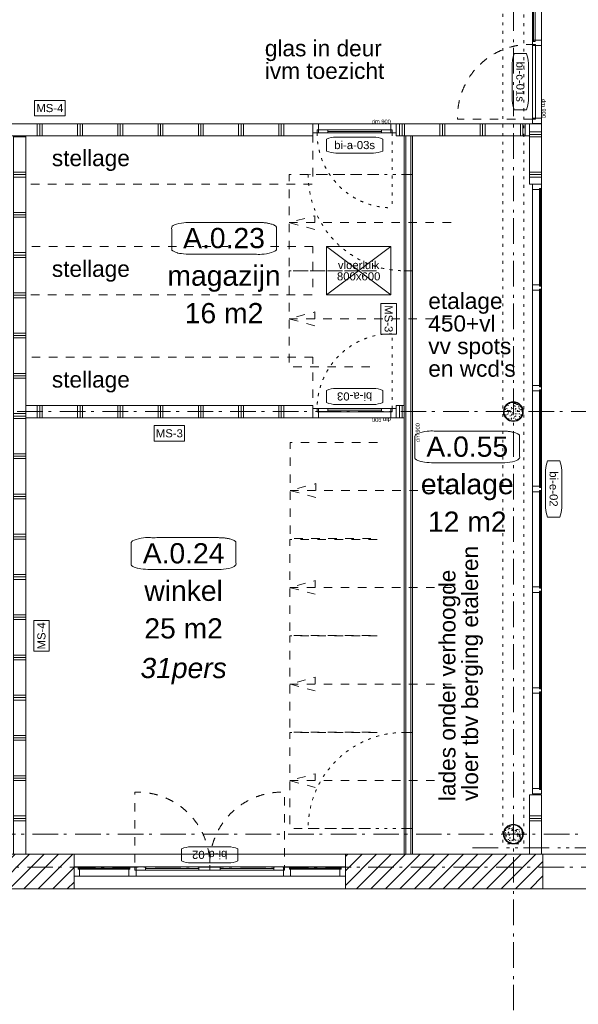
# Model space of a CAD drawing. Header units: millimetres. Extents: x -62314 to 79800, y -34032 to 28340.
# Tile 17 of 85: x -4219 to 2719, y 2659 to 14896. Entities that reach past the tile are written whole.
import ezdxf
from ezdxf.enums import TextEntityAlignment as Align

# ---------------------------------------------------------------- set-up
doc = ezdxf.new("R2010")
doc.units = ezdxf.units.MM
doc.header["$LTSCALE"] = 508
doc.header["$PDMODE"] = 1
doc.header["$PDSIZE"] = -2
for name, pattern in [('Dash Style-1', [0.41664, 0.20828, -0.20836]), ('Dash Style-5', [0.20828, 0.069425, -0.138855]), ('Dash Style-6', [1.04164, 0.625, -0.20828, 0.06943, -0.13893]), ('Dash Style-8', [1.25, 0.625, -0.20828, 0.06943, -0.13893, 0.06943, -0.13893])]:
    doc.linetypes.add(name, pattern=pattern)
for name, color, linetype, lineweight in [('(00) tekening-aanzicht dorpel', 7, 'Continuous', 0), ('(00) tekening-bovenliggend', 8, 'Dash Style-1', 0), ('(00) tekening-lijn draairichting', 7, 'Dash Style-1', 0), ('(00) tekening-merk kozijn', 40, 'Continuous', 0), ('(00) tekening-stippel dun', 8, 'Dash Style-1', 0), ('(00) tekening-stramien-algemeen', 7, 'Dash Style-6', 0), ('(00) tekst-algemeen', 8, 'Continuous', 0), ('(00) tekst-klein', 8, 'Continuous', 0), ('(00) tekst-ruimtenummer-algemeen', 8, 'Continuous', 0), ('(00) tekst-ruimtenummer-gradering', 8, 'Continuous', 0), ('(00) tekst-symbool', 8, 'Continuous', 0), ('(02) sloop-demarcatielijn', 5, 'Dash Style-1', 0), ('(21) buitenwanden-bestaand', 7, 'Continuous', 0), ('(22) binnenwanden-algemeen', 4, 'Continuous', 0), ('(22) binnenwanden-X metal stud _', 92, 'Continuous', 0), ('(22) binnenwanden-X metal stud l', 92, 'Continuous', 0), ('(28) hoofddraagconstructie-bovenliggend', 1, 'Dash Style-5', 0), ('(8_) losse inventaris-(82) interieur', 1, 'Dash Style-1', 0), ('(__) constructies_materialen-q beton', 6, 'Continuous', 0), ('(__) constructies_materialen-Xh2 staalproducten', 1, 'Continuous', 0), ('None', 7, 'Continuous', 0)]:
    doc.layers.add(name, color=color, linetype=linetype, lineweight=lineweight)
doc.styles.add('Arial', font='Arial')
doc.styles.add('Arial Italic (italic)', font='Arial Italic')
doc.styles.add('Helvetica', font='Helvetica')
pattern_1 = [(0, (0, 0), (3e-14, -500), []), (0, (2e-15, -30), (3e-14, -500), []), (0, (4e-15, -60), (3e-14, -500), [])]
pattern_2 = [(90, (0, 0), (500, 0), []), (90, (30, 0), (500, 0), []), (90, (60, 0), (500, 0), [])]
pattern_3 = [(45, (0, 0), (-89.80256, 89.80256), [])]

# ---------------------------------------------------------------- blocks, each defined once
blk = doc.blocks.new('00-merk kozijn')
at = {"layer": '(00) tekening-merk kozijn', "color": 2, "lineweight": 0, "transparency": 33554687, "flags": 128}
blk.add_lwpolyline([(233, 50, 0.105357), (349, 75), (350, 75), (350, 225), (349, 225, 0.105357), (233, 250), (-233, 250, 0.105357), (-349, 225), (-350, 225), (-350, 75), (-349, 75, 0.105357), (-233, 50)], format="xyb", close=True, dxfattribs=at)
at = {"layer": 'None', "color": 2, "linetype": 'Continuous', "lineweight": 0, "transparency": 33554687}
blk.add_point((0, 0), dxfattribs=at)
at = {"layer": '(00) tekening-merk kozijn', "color": 2, "transparency": 33554687, "style": 'Arial'}
blk.add_attdef('MERK', text='', height=101, dxfattribs=at).set_placement((0, 150), align=Align.MIDDLE_CENTER)
blk = doc.blocks.new('Group-123-1')
at = {"layer": 'None', "color": 17, "lineweight": 0, "transparency": 33554687}
for p, q in [((6310, -15), (6310, 0)), ((7524, -15), (7524, 0))]:
    blk.add_line(p, q, dxfattribs=at)
at = {"layer": 'None', "color": 17, "lineweight": 0, "transparency": 33554687, "flags": 128}
blk.add_lwpolyline([(6310, -15), (7524, -15), (7524, -27), (6310, -27)], close=True, dxfattribs=at)
blk = doc.blocks.new('Group-124-1')
at = {"layer": 'None', "color": 17, "lineweight": 0, "transparency": 33554687}
for p, q in [((5058, -15), (5058, 0)), ((6273, -15), (6273, 0))]:
    blk.add_line(p, q, dxfattribs=at)
at = {"layer": 'None', "color": 17, "lineweight": 0, "transparency": 33554687, "flags": 128}
blk.add_lwpolyline([(5058, -15), (6273, -15), (6273, -27), (5058, -27)], close=True, dxfattribs=at)
blk = doc.blocks.new('Group-125-1')
at = {"layer": 'None', "color": 17, "lineweight": 0, "transparency": 33554687}
for p, q in [((2555, -15), (2555, 0)), ((3770, -15), (3770, 0))]:
    blk.add_line(p, q, dxfattribs=at)
at = {"layer": 'None', "color": 17, "lineweight": 0, "transparency": 33554687, "flags": 128}
blk.add_lwpolyline([(2555, -15), (3770, -15), (3770, -27), (2555, -27)], close=True, dxfattribs=at)
blk = doc.blocks.new('Group-126-1')
at = {"layer": 'None', "color": 17, "lineweight": 0, "transparency": 33554687}
for p, q in [((3807, -15), (3807, 0)), ((5021, -15), (5021, 0))]:
    blk.add_line(p, q, dxfattribs=at)
at = {"layer": 'None', "color": 17, "lineweight": 0, "transparency": 33554687, "flags": 128}
blk.add_lwpolyline([(3807, -15), (5021, -15), (5021, -27), (3807, -27)], close=True, dxfattribs=at)
blk = doc.blocks.new('Group-127-1')
at = {"layer": 'None', "color": 17, "lineweight": 0, "transparency": 33554687}
for p, q in [((1304, -15), (1304, 0)), ((2518, -15), (2518, 0))]:
    blk.add_line(p, q, dxfattribs=at)
at = {"layer": 'None', "color": 17, "lineweight": 0, "transparency": 33554687, "flags": 128}
blk.add_lwpolyline([(1304, -15), (2518, -15), (2518, -27), (1304, -27)], close=True, dxfattribs=at)
blk = doc.blocks.new('Group-128-1')
at = {"layer": 'None', "color": 17, "lineweight": 0, "transparency": 33554687}
for p, q in [((52, -15), (52, 0)), ((1267, -15), (1267, 0))]:
    blk.add_line(p, q, dxfattribs=at)
at = {"layer": 'None', "color": 17, "lineweight": 0, "transparency": 33554687, "flags": 128}
blk.add_lwpolyline([(52, -15), (1267, -15), (1267, -27), (52, -27)], close=True, dxfattribs=at)
blk = doc.blocks.new('bi-e-02 plt')
at = {"layer": 'None', "color": 17, "lineweight": 0, "transparency": 33554687, "flags": 128}
for points in [[(0, 0), (7576, 0), (7576, -114), (0, -114)], [(0, 0), (67, 0), (67, -114), (0, -114)], [(1252, 0), (1319, 0), (1319, -114), (1252, -114)], [(2503, 0), (2570, 0), (2570, -114), (2503, -114)], [(3755, 0), (3822, 0), (3822, -114), (3755, -114)], [(5006, 0), (5073, 0), (5073, -114), (5006, -114)], [(6258, 0), (6325, 0), (6325, -114), (6258, -114)], [(7509, 0), (7576, 0), (7576, -114), (7509, -114)]]:
    blk.add_lwpolyline(points, close=True, dxfattribs=at)
at = {"layer": '(00) tekening-merk kozijn', "color": 1, "transparency": 33554687}
blk.add_blockref('00-merk kozijn', (3788, 0), dxfattribs=at).add_auto_attribs({'MERK': 'bi-e-02'})
at = {"layer": 'None', "color": 17, "transparency": 33554687}
for name in ['Group-128-1', 'Group-127-1', 'Group-125-1', 'Group-126-1', 'Group-124-1', 'Group-123-1']:
    blk.add_blockref(name, (0, 0), dxfattribs=at)
blk = doc.blocks.new('(00)-1-ruimtenummer-200')
at = {"layer": '(00) tekst-ruimtenummer-algemeen', "color": 17, "lineweight": 0, "transparency": 33554687}
blk.add_open_spline([(433, 618), (491, 618), (592, 600), (650, 570), (650, 420), (650, 271), (592, 241), (491, 223), (0, 223), (-491, 223), (-592, 241), (-650, 271), (-650, 420), (-650, 570), (-592, 600), (-491, 618), (-15, 618), (433, 618)], degree=2, knots=[0, 0, 0, 0.013296, 0.026591, 0.039887, 0.251662, 0.264958, 0.278253, 0.291549, 0.503324, 0.51662, 0.529915, 0.543211, 0.754986, 0.768281, 0.781577, 0.794873, 1, 1, 1], dxfattribs=at)
at = {"layer": 'None', "color": 2, "linetype": 'Continuous', "lineweight": 0}
blk.add_point((0, 0), dxfattribs=at)
at = {"layer": '(00) tekst-ruimtenummer-algemeen', "color": 17, "transparency": 33554687, "style": 'Arial'}
for tag, p in [('nummer', (0, 223)), ('naam', (0, -243)), ('oppervlak', (0, -710))]:
    blk.add_attdef(tag, text='', height=251, dxfattribs=at).set_placement(p, align=Align.BOTTOM_CENTER)
at = {"layer": '(00) tekst-ruimtenummer-gradering', "color": 17, "transparency": 33554687, "style": 'Arial Italic (italic)'}
blk.add_attdef('personen', text='', height=251, dxfattribs=at).set_placement((0, -876), align=Align.TOP_CENTER)
at = {"layer": 'None', "color": 0, "flags": 1}
blk.add_attdef('klasse', (-1353, -1667), '', height=251, dxfattribs=at)
blk = doc.blocks.new('bi-d-02 plt')
at = {"layer": '(00) tekening-aanzicht dorpel', "color": 2, "lineweight": 0, "transparency": 33554687, "flags": 128}
blk.add_lwpolyline([(0, 158), (3370, 158), (3370, -272), (0, -272)], close=True, dxfattribs=at)
at = {"layer": '(00) tekening-lijn draairichting', "color": 17, "lineweight": 0, "transparency": 33554687, "flags": 128}
for points in [[(1685, -114), (755, -114), (755, -1044), (785, -1044, 0.414214), (1685, -144), (1685, -114)], [(2615, -114), (1685, -114), (1685, -144, 0.414214), (2585, -1044), (2615, -1044)]]:
    blk.add_lwpolyline(points, format="xyb", close=True, dxfattribs=at)
at = {"layer": 'None', "color": 17, "lineweight": 0, "transparency": 33554687}
for p, q in [((52, -99), (52, -114)), ((695, -99), (695, -114)), ((1553, -94), (888, -94)), ((1818, -94), (2483, -94)), ((2675, -99), (2675, -114)), ((3318, -99), (3318, -114))]:
    blk.add_line(p, q, dxfattribs=at)
at = {"layer": 'None', "color": 17, "lineweight": 0, "transparency": 33554687, "flags": 128}
for points in [[(0, 0), (3370, 0), (3370, -114), (0, -114)], [(0, 0), (67, 0), (67, -114), (0, -114)], [(680, 0), (770, 0), (770, -114), (680, -114)], [(2600, 0), (2690, 0), (2690, -114), (2600, -114)], [(3303, 0), (3370, 0), (3370, -114), (3303, -114)], [(52, -87), (695, -87), (695, -99), (52, -99)], [(755, -74), (1685, -74), (1685, -114), (755, -114)], [(888, -74), (1553, -74), (1553, -114), (888, -114)], [(1685, -74), (2615, -74), (2615, -114), (1685, -114)], [(1818, -74), (2483, -74), (2483, -114), (1818, -114)], [(2675, -87), (3318, -87), (3318, -99), (2675, -99)]]:
    blk.add_lwpolyline(points, close=True, dxfattribs=at)
at = {"layer": '(00) tekening-merk kozijn', "color": 1, "transparency": 33554687}
ref = blk.add_blockref('00-merk kozijn', (1685, -114), dxfattribs=dict(at, rotation=180))
ref.add_attrib('MERK', 'bi-d-02', dxfattribs={"color": 2, "transparency": 33554687, "height": 100.6, "style": 'Arial'}).set_placement((1685, -264), align=Align.MIDDLE_CENTER)
blk = doc.blocks.new('Group-9-1')
at = {"layer": 'None', "color": 17, "lineweight": 0, "transparency": 33554687}
for p, q in [((0, 600), (800, 0)), ((800, 600), (0, 0))]:
    blk.add_line(p, q, dxfattribs=at)
blk = doc.blocks.new('Group-10-1')
at = {"layer": 'None', "color": 17, "lineweight": 0, "transparency": 33554687, "flags": 128}
blk.add_lwpolyline([(0, 600), (800, 600), (800, 0), (0, 0)], close=True, dxfattribs=at)
at = {"layer": 'None', "color": 17, "transparency": 33554687}
blk.add_blockref('Group-9-1', (0, 0), dxfattribs=at)
at = {"layer": '(00) tekst-algemeen', "color": 17, "transparency": 33554687, "insert": (400, 300), "char_height": 100.6, "attachment_point": 5, "line_spacing_factor": 0.836574, "style": 'Helvetica'}
blk.add_mtext('vloerluik\\P800x600', dxfattribs=at)
blk = doc.blocks.new('VLOERLUIK')
at = {"layer": 'None', "color": 17, "transparency": 33554687}
blk.add_blockref('Group-10-1', (0, 0), dxfattribs=at)
blk = doc.blocks.new('bi-a-03s plt')
at = {"layer": '(00) tekening-bovenliggend', "color": 17, "linetype": 'Dash Style-5', "lineweight": 0}
blk.add_line((-52, -114), (-52, -994), dxfattribs=at)
at = {"layer": '(00) tekening-bovenliggend', "color": 17, "linetype": 'Dash Style-5', "lineweight": 0, "transparency": 33554687}
blk.add_arc((-53, -114), 930, 180, 270, dxfattribs=at)
at = {"layer": 'None', "color": 17, "lineweight": 0, "transparency": 33554687}
blk.add_line((-850, -94), (-184, -94), dxfattribs=at)
at = {"layer": 'None', "color": 17, "lineweight": 0, "transparency": 33554687, "flags": 128}
for points in [[(-1034, 0), (0, 0), (0, -114), (-1034, -114)], [(-1034, 0), (-967, 0), (-967, -114), (-1034, -114)], [(-982, -74), (-52, -74), (-52, -114), (-982, -114)], [(-850, -74), (-184, -74), (-184, -114), (-850, -114)], [(-67, 0), (0, 0), (0, -114), (-67, -114)]]:
    blk.add_lwpolyline(points, close=True, dxfattribs=at)
at = {"layer": '(00) tekening-merk kozijn', "color": 1, "transparency": 33554687}
ref = blk.add_blockref('00-merk kozijn', (-517, -114), dxfattribs=dict(at, xscale=-1, rotation=180))
ref.add_attrib('MERK', 'bi-a-03s', dxfattribs={"color": 2, "transparency": 33554687, "height": 100.6, "style": 'Arial'}).set_placement((-517, -264), align=Align.MIDDLE_CENTER)
at = {"layer": '(00) tekst-klein', "color": 17, "insert": (-302, 2), "char_height": 50.3, "attachment_point": 7, "line_spacing_factor": 0.963327, "style": 'Arial'}
blk.add_mtext('dm 900', dxfattribs=at)
blk = doc.blocks.new('bi-a-03 plt')
at = {"layer": '(00) tekening-bovenliggend', "color": 17, "linetype": 'Dash Style-5', "lineweight": 0}
blk.add_line((52, -114), (52, -994), dxfattribs=at)
at = {"layer": '(00) tekening-bovenliggend', "color": 17, "linetype": 'Dash Style-5', "lineweight": 0, "transparency": 33554687}
blk.add_arc((53, -114), 930, 270, 0, dxfattribs=at)
at = {"layer": 'None', "color": 17, "lineweight": 0, "transparency": 33554687}
blk.add_line((184, -94), (850, -94), dxfattribs=at)
at = {"layer": 'None', "color": 17, "lineweight": 0, "transparency": 33554687, "flags": 128}
for points in [[(0, 0), (1034, 0), (1034, -114), (0, -114)], [(0, 0), (67, 0), (67, -114), (0, -114)], [(52, -74), (982, -74), (982, -114), (52, -114)], [(184, -74), (850, -74), (850, -114), (184, -114)], [(967, 0), (1034, 0), (1034, -114), (967, -114)]]:
    blk.add_lwpolyline(points, close=True, dxfattribs=at)
at = {"layer": '(00) tekening-merk kozijn', "color": 1, "transparency": 33554687}
ref = blk.add_blockref('00-merk kozijn', (517, -114), dxfattribs=dict(at, rotation=180))
ref.add_attrib('MERK', 'bi-a-03', dxfattribs={"color": 2, "transparency": 33554687, "height": 100.6, "style": 'Arial'}).set_placement((517, -264), align=Align.MIDDLE_CENTER)
at = {"layer": '(00) tekst-klein', "color": 17, "insert": (67, 2), "char_height": 50.3, "attachment_point": 7, "line_spacing_factor": 0.963327, "style": 'Arial'}
blk.add_mtext('dm 900', dxfattribs=at)
blk = doc.blocks.new('bi-c-01s plt')
at = {"layer": '(00) tekening-lijn draairichting', "color": 17, "lineweight": 0, "transparency": 33554687, "flags": 128}
blk.add_lwpolyline([(-57, -114), (-57, -1044), (-87, -1044, -0.414214), (-987, -144), (-987, -114)], format="xyb", close=True, dxfattribs=at)
at = {"layer": 'None', "color": 17, "lineweight": 0, "transparency": 33554687}
for p, q in [((-1484, -99), (-1484, -114)), ((-1022, -99), (-1022, -114))]:
    blk.add_line(p, q, dxfattribs=at)
at = {"layer": 'None', "color": 17, "lineweight": 0, "transparency": 33554687, "flags": 128}
for points in [[(-1526, 0), (-5, 0), (-5, -114), (-1526, -114)], [(-1526, 0), (-1459, 0), (-1459, -114), (-1526, -114)], [(-1484, -79), (-1022, -79), (-1022, -99), (-1484, -99)], [(-1039, 0), (-972, 0), (-972, -114), (-1039, -114)], [(-987, -74), (-57, -74), (-57, -114), (-987, -114)], [(-72, 0), (-5, 0), (-5, -114), (-72, -114)]]:
    blk.add_lwpolyline(points, close=True, dxfattribs=at)
at = {"layer": 'None', "color": 2, "linetype": 'Continuous', "lineweight": 0, "transparency": 33554687}
for p in [(0, 0), (-1531, 0)]:
    blk.add_point(p, dxfattribs=at)
at = {"layer": '(00) tekening-merk kozijn', "color": 1, "transparency": 33554687}
ref = blk.add_blockref('00-merk kozijn', (-522, -114), dxfattribs=dict(at, xscale=-1, rotation=180))
ref.add_attrib('MERK', 'bi-c-01s', dxfattribs={"color": 2, "transparency": 33554687, "height": 100.6, "style": 'Arial'}).set_placement((-522, -264), align=Align.MIDDLE_CENTER)
at = {"layer": '(00) tekst-klein', "color": 17, "insert": (-307, 2), "char_height": 50.3, "attachment_point": 7, "line_spacing_factor": 0.963327, "style": 'Arial'}
blk.add_mtext('dm 900', dxfattribs=at)
blk = doc.blocks.new('Group-143-1')
at = {"layer": '(00) tekening-bovenliggend', "color": 17, "linetype": 'Dash Style-5', "lineweight": 0}
blk.add_line((-162838, -37472), (-164032, -37471), dxfattribs=at)
at = {"layer": '(00) tekening-bovenliggend', "color": 17, "linetype": 'Dash Style-5', "lineweight": 0, "transparency": 33554687}
blk.add_arc((-162838, -37471), 1194, 90, 180, dxfattribs=at)
blk = doc.blocks.new('Group-144-1')
at = {"layer": '(22) binnenwanden-algemeen', "color": 17, "lineweight": 0, "transparency": 33554687, "flags": 128}
for points in [[(-162738, -37790), (-162738, -28863), (-162838, -28863), (-162838, -37790)], [(-162820, -37790), (-162820, -28863), (-162838, -28863), (-162838, -37790)], [(-162738, -37790), (-162738, -28863), (-162756, -28863), (-162756, -37790)]]:
    blk.add_lwpolyline(points, close=True, dxfattribs=at)
blk = doc.blocks.new('Group-145-1')
at = {"layer": '(00) tekening-bovenliggend', "color": 17, "linetype": 'Dash Style-5', "lineweight": 0}
blk.add_line((-162838, -29344), (-164032, -29345), dxfattribs=at)
at = {"layer": '(00) tekening-bovenliggend', "color": 17, "linetype": 'Dash Style-5', "lineweight": 0, "transparency": 33554687}
blk.add_arc((-162838, -29345), 1194, 180, 270, dxfattribs=at)
blk = doc.blocks.new('Group-148-1')
at = {"layer": '(22) binnenwanden-X metal stud _', "linetype": 'Continuous', "lineweight": 0, "transparency": 33554687}
h = blk.add_hatch(dxfattribs=at)
h.set_pattern_fill('(__) metal stud-_ 1_100-1', color=253, style=0, pattern_type=2)
h.set_pattern_definition(pattern_1)
h.paths.add_polyline_path([(-161133, -28713), (-161283, -28713), (-161283, -29463), (-161133, -29463)])
h = blk.add_hatch(dxfattribs=at)
h.set_pattern_fill('(__) metal stud-_ 1_100-1', color=253, style=0, pattern_type=2)
h.set_pattern_definition(pattern_1)
h.paths.add_polyline_path([(-167540, -28863), (-167690, -28863), (-167690, -37790), (-167540, -37790)])
h = blk.add_hatch(dxfattribs=at)
h.set_pattern_fill('(__) metal stud-_ 1_100-1', color=253, style=0, pattern_type=2)
h.set_pattern_definition(pattern_1)
h.paths.add_polyline_path([(-161133, -37050), (-161283, -37050), (-161283, -37790), (-161133, -37790)])
at = {"layer": '(22) binnenwanden-X metal stud l', "linetype": 'Continuous', "lineweight": 0, "transparency": 33554687}
h = blk.add_hatch(dxfattribs=at)
h.set_pattern_fill('(__) metal stud-_ 1_100', color=8, style=0, pattern_type=2)
h.set_pattern_definition(pattern_2)
h.paths.add_polyline_path([(-163972, -28863), (-163972, -28713), (-170508, -28713), (-170508, -28863)])
h = blk.add_hatch(dxfattribs=at)
h.set_pattern_fill('(__) metal stud-_ 1_100', color=8, style=0, pattern_type=2)
h.set_pattern_definition(pattern_2)
h.paths.add_polyline_path([(-162938, -28713), (-162938, -28863), (-161283, -28863), (-161283, -28713)])
h = blk.add_hatch(dxfattribs=at)
h.set_pattern_fill('(__) metal stud-_ 1_100', color=8, style=0, pattern_type=2)
h.set_pattern_definition(pattern_2)
h.paths.add_polyline_path([(-163972, -32365), (-163972, -32215), (-167540, -32215), (-167540, -32365)])
h = blk.add_hatch(dxfattribs=at)
h.set_pattern_fill('(__) metal stud-_ 1_100', color=8, style=0, pattern_type=2)
h.set_pattern_definition(pattern_2)
h.paths.add_polyline_path([(-162938, -32215), (-162938, -32365), (-162838, -32365), (-162838, -32215)])
at = {"layer": '(00) tekening-stippel dun', "color": 2, "lineweight": 0, "transparency": 33554687}
for p, q in [((-162258, -29941), (-164267, -29941)), ((-162258, -31136), (-164267, -31136)), ((-162246, -33270), (-164255, -33270)), ((-162251, -34475), (-164260, -34475)), ((-162251, -35675), (-164260, -35675)), ((-162251, -36875), (-164260, -36875))]:
    blk.add_line(p, q, dxfattribs=at)
at = {"layer": '(00) tekening-stippel dun', "color": 2, "lineweight": 0, "transparency": 33554687, "flags": 128}
for points in [[(-163184, -29344), (-164267, -29344), (-164267, -30539), (-163184, -30539)], [(-163184, -30539), (-164267, -30539), (-164267, -31734), (-163184, -31734)], [(-163171, -32672), (-164255, -32672), (-164255, -33867), (-163171, -33867)], [(-163176, -33877), (-164260, -33877), (-164260, -35072), (-163176, -35072)], [(-163176, -35077), (-164260, -35077), (-164260, -36272), (-163176, -36272)], [(-163176, -36277), (-164260, -36277), (-164260, -37472), (-163176, -37472)]]:
    blk.add_lwpolyline(points, dxfattribs=at)
at = {"layer": '(00) tekening-stippel dun', "color": 17, "lineweight": 0, "transparency": 33554687, "flags": 128}
for points in [[(-163950, -30027), (-164267, -29941), (-163950, -29856)], [(-163950, -31222), (-164267, -31136), (-163950, -31051)], [(-163938, -33355), (-164255, -33270), (-163938, -33185)], [(-163943, -34560), (-164260, -34475), (-163943, -34390)], [(-163943, -35760), (-164260, -35675), (-163943, -35590)], [(-163943, -36960), (-164260, -36875), (-163943, -36790)]]:
    blk.add_lwpolyline(points, close=True, dxfattribs=at)
at = {"layer": '(22) binnenwanden-algemeen', "color": 17, "lineweight": 0, "transparency": 33554687, "flags": 128}
for points in [[(-162838, -29344), (-162738, -29344), (-162738, -30539), (-162838, -30539)], [(-162738, -37472), (-162738, -36277), (-162838, -36277), (-162838, -37472)]]:
    blk.add_lwpolyline(points, close=True, dxfattribs=at)
at = {"layer": '(22) binnenwanden-X metal stud _', "color": 7, "lineweight": 0, "transparency": 33554687, "flags": 128}
for points in [[(-161133, -28713), (-161283, -28713), (-161283, -29463), (-161133, -29463)], [(-167540, -28863), (-167690, -28863), (-167690, -37790), (-167540, -37790)], [(-161133, -37050), (-161283, -37050), (-161283, -37790), (-161133, -37790)]]:
    blk.add_lwpolyline(points, close=True, dxfattribs=at)
at = {"layer": '(22) binnenwanden-X metal stud l', "color": 7, "lineweight": 0, "transparency": 33554687, "flags": 128}
for points in [[(-163972, -28863), (-163972, -28713), (-170508, -28713), (-170508, -28863)], [(-162938, -28713), (-162938, -28863), (-161283, -28863), (-161283, -28713)], [(-163972, -32365), (-163972, -32215), (-167540, -32215), (-167540, -32365)], [(-162938, -32215), (-162938, -32365), (-162838, -32365), (-162838, -32215)]]:
    blk.add_lwpolyline(points, close=True, dxfattribs=at)
at = {"layer": '(8_) losse inventaris-(82) interieur', "color": 17, "lineweight": 0, "transparency": 33554687, "flags": 128}
for points in [[(-163972, -28863), (-167540, -28863), (-167540, -29463), (-163972, -29463)], [(-163972, -30239), (-167540, -30239), (-167540, -30839), (-163972, -30839)], [(-163972, -31615), (-167540, -31615), (-167540, -32215), (-163972, -32215)]]:
    blk.add_lwpolyline(points, close=True, dxfattribs=at)
at = {"layer": 'None', "color": 17, "lineweight": 0, "transparency": 33554687, "flags": 128}
blk.add_lwpolyline([(-166940, -37790), (-163570, -37790), (-163570, -38220), (-166940, -38220)], close=True, dxfattribs=at)
at = {"layer": 'None', "color": 17, "transparency": 33554687}
for name, p, rotation in [('bi-c-01s plt', (-161133, -28713), 270), ('bi-e-02 plt', (-161133, -29463), 270), ('bi-a-03 plt', (-162938, -32365), 180), ('bi-d-02 plt', (-163570, -38062), 180)]:
    blk.add_blockref(name, p, dxfattribs=dict(at, rotation=rotation))
for name, p in [('bi-a-03s plt', (-162938, -28713)), ('Group-144-1', (0, 0)), ('Group-145-1', (0, 0)), ('VLOERLUIK', (-163805, -30839)), ('Group-143-1', (0, 0))]:
    blk.add_blockref(name, p, dxfattribs=at)
ref = blk.add_blockref('(00)-1-ruimtenummer-200', (-165077, -30557), dxfattribs=at)
ref.add_attrib('nummer', 'A.0.23', dxfattribs={"layer": '(00) tekst-ruimtenummer-algemeen', "color": 17, "transparency": 33554687, "height": 251.5, "style": 'Arial'}).set_placement((-165077, -30334), align=Align.BOTTOM_CENTER)
ref.add_attrib('naam', 'magazijn', dxfattribs={"layer": '(00) tekst-ruimtenummer-algemeen', "color": 17, "transparency": 33554687, "height": 251.5, "style": 'Arial'}).set_placement((-165077, -30801), align=Align.BOTTOM_CENTER)
ref.add_attrib('oppervlak', '16 m2', dxfattribs={"layer": '(00) tekst-ruimtenummer-algemeen', "color": 17, "transparency": 33554687, "height": 251.5, "style": 'Arial'}).set_placement((-165077, -31267), align=Align.BOTTOM_CENTER)
ref = blk.add_blockref('(00)-1-ruimtenummer-200', (-162056, -33149), dxfattribs=at)
ref.add_attrib('nummer', 'A.0.55', dxfattribs={"layer": '(00) tekst-ruimtenummer-algemeen', "color": 17, "transparency": 33554687, "height": 251.5, "style": 'Arial'}).set_placement((-162056, -32926), align=Align.BOTTOM_CENTER)
ref.add_attrib('naam', 'etalage', dxfattribs={"layer": '(00) tekst-ruimtenummer-algemeen', "color": 17, "transparency": 33554687, "height": 251.5, "style": 'Arial'}).set_placement((-162056, -33392), align=Align.BOTTOM_CENTER)
ref.add_attrib('oppervlak', '12 m2', dxfattribs={"layer": '(00) tekst-ruimtenummer-algemeen', "color": 17, "transparency": 33554687, "height": 251.5, "style": 'Arial'}).set_placement((-162056, -33859), align=Align.BOTTOM_CENTER)
blk.add_blockref('(00)-1-ruimtenummer-200', (-165579, -34474), dxfattribs=at).add_auto_attribs({'nummer': 'A.0.24', 'naam': 'winkel', 'oppervlak': '25 m2', 'personen': '31pers'})
at = {"layer": '(00) tekst-algemeen', "color": 17, "transparency": 33554687, "insert": (-162540, -30813), "char_height": 201.2, "attachment_point": 1, "line_spacing_factor": 0.836574, "style": 'Helvetica'}
blk.add_mtext("etalage\\P450+vl\\Pvv spots\\Pen wcd's", dxfattribs=at)
at = {"layer": '(00) tekst-algemeen', "color": 17, "transparency": 33554687, "insert": (-162404, -37129), "char_height": 201.19, "attachment_point": 1, "rotation": 90, "line_spacing_factor": 0.836574, "style": 'Helvetica'}
blk.add_mtext('lades onder verhoogde\\Pvloer tbv berging etaleren ', dxfattribs=at)
at = {"layer": '(00) tekst-klein', "color": 17, "transparency": 33554687, "insert": (-164570, -27673), "char_height": 201.19, "attachment_point": 1, "line_spacing_factor": 0.836574, "style": 'Helvetica'}
blk.add_mtext('glas in deur\\Pivm toezicht', dxfattribs=at)
at = {"layer": '(00) tekst-klein', "color": 17, "insert": (-162645, -32667), "char_height": 50.3, "attachment_point": 7, "rotation": 90, "line_spacing_factor": 0.963327, "style": 'Arial'}
blk.add_mtext('dm 900', dxfattribs=at)
at = {"layer": '(8_) losse inventaris-(82) interieur', "color": 17, "transparency": 33554687, "char_height": 201.2, "attachment_point": 1, "line_spacing_factor": 0.836574, "style": 'Helvetica'}
for insert in [(-167215, -29038), (-167215, -30414), (-167215, -31790)]:
    blk.add_mtext('stellage', dxfattribs=dict(at, insert=insert))
blk = doc.blocks.new('stadsmuur bestaand 00')
at = {"layer": '(21) buitenwanden-bestaand', "linetype": 'Continuous', "lineweight": 0, "transparency": 33554687}
h = blk.add_hatch(dxfattribs=at)
h.set_pattern_fill('Brick', style=0, pattern_type=2)
h.set_pattern_definition(pattern_3)
h.paths.add_polyline_path([(15473, -270), (15473, 160), (7106, 160), (7106, -270)])
h = blk.add_hatch(dxfattribs=at)
h.set_pattern_fill('Brick', style=0, pattern_type=2)
h.set_pattern_definition(pattern_3)
h.paths.add_polyline_path([(21297, -270), (21297, 160), (18843, 160), (18843, -270)])
at = {"layer": '(00) tekening-bovenliggend', "color": 17, "lineweight": 0, "transparency": 33554687, "flags": 128}
for points in [[(18843, -270), (18843, 160), (15473, 160), (15473, -270), (18843, -270)], [(24555, -270), (24555, 160), (21297, 160), (21297, -270), (24555, -270)]]:
    blk.add_lwpolyline(points, close=True, dxfattribs=at)
at = {"layer": '(21) buitenwanden-bestaand', "color": 1, "lineweight": 0, "transparency": 33554687, "flags": 128}
for points in [[(15473, -270), (15473, 160), (7106, 160), (7106, -270)], [(21297, -270), (21297, 160), (18843, 160), (18843, -270)]]:
    blk.add_lwpolyline(points, close=True, dxfattribs=at)
blk = doc.blocks.new('kolom 244.5x6.3-staal-beton')
at = {"layer": '(__) constructies_materialen-q beton', "linetype": 'Continuous', "lineweight": 0, "transparency": 33554687}
h = blk.add_hatch(dxfattribs=at)
h.set_pattern_fill('(__)q beton gewapend fijn 1_5', color=253, style=0, pattern_type=2)
h.set_pattern_definition([(95, (0, 0), (77.05, 64.654), [10.477, -115.252])])
h.paths.add_polyline_path([(115, 0), (115, -11), (113, -23), (111, -34), (107, -44), (102, -54), (96, -64), (89, -73), (82, -82), (73, -89), (64, -96), (54, -102), (44, -107), (34, -111), (23, -113), (11, -115), (0, -116), (-11, -115), (-23, -113), (-34, -111), (-44, -107), (-54, -102), (-64, -96), (-73, -89), (-82, -82), (-89, -73), (-96, -64), (-102, -54), (-107, -44), (-111, -34), (-113, -23), (-115, -11), (-116, 0), (-115, 11), (-113, 23), (-111, 34), (-107, 44), (-102, 54), (-96, 64), (-89, 73), (-82, 82), (-73, 89), (-64, 96), (-54, 102), (-44, 107), (-34, 111), (-23, 113), (-11, 115), (0, 115), (11, 115), (23, 113), (34, 111), (44, 107), (54, 102), (64, 96), (73, 89), (82, 82), (89, 73), (96, 64), (102, 54), (107, 44), (111, 34), (113, 23), (115, 11)])
h = blk.add_hatch(dxfattribs=at)
h.set_pattern_fill('(__)q beton gewapend fijn 1_5-1', color=8, style=0, pattern_type=2)
h.set_pattern_definition([(40, (0, 0), (-88.01, 60.6), [8.382, -92.202]), (145.45, (6.42, 5.39), (-10.957, 125.25), [8.905, -97.95]), (91.184, (-19.76, 19.76), (121.776, 89.074), [15.716, -172.88]), (141.636, (-9.61, 27.18), (-3.9, 188.55), [13.36, -146.924]), (36.18, (-19.76, 19.76), (-3.9, 188.55), [12.57, -138.3]), (66, (-4.94, 24.696), (98.736, 19.192), [10.477, -115.252]), (11, (-4.94, 24.7), (-47.597, 95.67), [8.382, -92.202]), (116.45, (3.29, 26.295), (51.14, 114.86), [8.905, -97.95]), (82.5, (0, 0), (-31.683, 34.085), [0.01, -277.224]), (82.5, (302.015, 2294.028), (-31.683, 34.0854), [0.011, -277.2237]), (82.5, (302.05, 2294.305), (-31.683, 34.0854), [0.011, -277.2237]), (82.5, (612.402, 4651.658), (-31.683, 34.08538), [0.011, -277.2237]), (82.5, (612.44, 4651.935), (-31.683, 34.08538), [0.011, -277.2237]), (52.5, (0, 0), (-12.974, 64.948), [0.01, -177.618]), (52.5, (825.335, 1075.597), (-12.9744, 64.9479), [0.011, -177.6175]), (52.5, (825.505, 1075.82), (-12.9744, 64.9479), [0.011, -177.6175]), (52.5, (2201.67, 2869.27), (-12.97435, 64.94785), [0.011, -177.6175]), (52.5, (2201.84, 2869.493), (-12.97435, 64.94785), [0.011, -177.6175]), (12.5, (-22.03, -22.03), (54.96, 50.5044), [0.01, -288.47]), (12.5, (844.31, 170.034), (54.9603, 50.5044), [0.011, -288.4695]), (12.5, (844.584, 170.095), (54.9603, 50.5044), [0.011, -288.4695]), (12.5, (3546.987, 769.203), (54.96032, 50.5044), [0.011, -288.4695]), (12.5, (3547.26, 769.264), (54.96032, 50.5044), [0.011, -288.4695]), (2.5, (-31.91, -31.91), (47.72, 67.497), [0.01, -220.436]), (2.5, (1120.5, 18.41), (47.72, 67.4973), [0.011, -220.436]), (2.5, (1120.78, 18.42), (47.72, 67.4973), [0.011, -220.436]), (2.5, (2957.37, 98.61), (47.7201, 67.4973), [0.011, -220.4356]), (2.5, (2957.65, 98.62), (47.7201, 67.4973), [0.011, -220.4356])])
h.paths.add_polyline_path([(115, 0), (115, -11), (113, -23), (111, -34), (107, -44), (102, -54), (96, -64), (89, -73), (82, -82), (73, -89), (64, -96), (54, -102), (44, -107), (34, -111), (23, -113), (11, -115), (0, -116), (-11, -115), (-23, -113), (-34, -111), (-44, -107), (-54, -102), (-64, -96), (-73, -89), (-82, -82), (-89, -73), (-96, -64), (-102, -54), (-107, -44), (-111, -34), (-113, -23), (-115, -11), (-116, 0), (-115, 11), (-113, 23), (-111, 34), (-107, 44), (-102, 54), (-96, 64), (-89, 73), (-82, 82), (-73, 89), (-64, 96), (-54, 102), (-44, 107), (-34, 111), (-23, 113), (-11, 115), (0, 115), (11, 115), (23, 113), (34, 111), (44, 107), (54, 102), (64, 96), (73, 89), (82, 82), (89, 73), (96, 64), (102, 54), (107, 44), (111, 34), (113, 23), (115, 11)])
at = {"layer": '(__) constructies_materialen-q beton', "color": 5, "lineweight": 0, "transparency": 33554687, "flags": 128}
blk.add_lwpolyline([(115, 0), (115, -11), (113, -23), (111, -34), (107, -44), (102, -54), (96, -64), (89, -73), (82, -82), (73, -89), (64, -96), (54, -102), (44, -107), (34, -111), (23, -113), (11, -115), (0, -116), (-11, -115), (-23, -113), (-34, -111), (-44, -107), (-54, -102), (-64, -96), (-73, -89), (-82, -82), (-89, -73), (-96, -64), (-102, -54), (-107, -44), (-111, -34), (-113, -23), (-115, -11), (-116, 0), (-115, 11), (-113, 23), (-111, 34), (-107, 44), (-102, 54), (-96, 64), (-89, 73), (-82, 82), (-73, 89), (-64, 96), (-54, 102), (-44, 107), (-34, 111), (-23, 113), (-11, 115), (0, 115), (11, 115), (23, 113), (34, 111), (44, 107), (54, 102), (64, 96), (73, 89), (82, 82), (89, 73), (96, 64), (102, 54), (107, 44), (111, 34), (113, 23), (115, 11)], close=True, dxfattribs=at)
at = {"layer": '(__) constructies_materialen-Xh2 staalproducten', "color": 3, "lineweight": 0, "transparency": 33554687, "flags": 128}
for points in [[(-123, 0, -0.414214), (0, 122, -0.414214), (122, 0, -0.414214), (0, -123, -0.414214)], [(-116, 0, -0.414214), (0, 115, -0.414214), (115, 0, -0.414214), (0, -116, -0.414214)]]:
    blk.add_lwpolyline(points, format="xyb", close=True, dxfattribs=at)
at = {"layer": 'None', "color": 2, "linetype": 'Continuous', "lineweight": 0, "transparency": 33554687}
blk.add_point((0, 0), dxfattribs=at)
blk = doc.blocks.new('Group-172-1')
at = {"layer": '(28) hoofddraagconstructie-bovenliggend', "color": 2, "lineweight": 0, "transparency": 33554687, "flags": 128}
blk.add_lwpolyline([(18370, 15531), (18630, 15531), (18630, -122), (18370, -122)], close=True, dxfattribs=at)
at = {"layer": 'None', "color": 17, "transparency": 33554687}
for p in [(18500, 5250), (18500, 0)]:
    blk.add_blockref('kolom 244.5x6.3-staal-beton', p, dxfattribs=at)
blk = doc.blocks.new('constructie laagbouw basis-blok a')
at = {"layer": 'None', "color": 17, "transparency": 33554687}
blk.add_blockref('Group-172-1', (0, 0), dxfattribs=at)
blk = doc.blocks.new('constructie laagbouw 00 totaal')
at = {"layer": 'None', "color": 17, "transparency": 33554687}
blk.add_blockref('constructie laagbouw basis-blok a', (-17192, -7733), dxfattribs=at)
blk = doc.blocks.new('MS 4 - 150mm _ 39db')
at = {"layer": '(00) tekst-symbool', "color": 17, "lineweight": 0, "transparency": 33554687, "flags": 128}
blk.add_lwpolyline([(-190, 96), (190, 96), (190, -96), (-190, -96)], close=True, dxfattribs=at)
at = {"layer": '(00) tekst-symbool', "color": 17, "transparency": 33554687, "insert": (0, 0), "char_height": 100.6, "attachment_point": 5, "line_spacing_factor": 0.836574, "style": 'Helvetica'}
blk.add_mtext('MS-4', dxfattribs=at)
blk = doc.blocks.new('MS 3 - 150mm _ 25db')
at = {"layer": '(00) tekst-symbool', "color": 17, "lineweight": 0, "transparency": 33554687, "flags": 128}
blk.add_lwpolyline([(-190, 96), (190, 96), (190, -96), (-190, -96)], close=True, dxfattribs=at)
at = {"layer": '(00) tekst-symbool', "color": 17, "transparency": 33554687, "insert": (0, 0), "char_height": 100.6, "attachment_point": 5, "line_spacing_factor": 0.836574, "style": 'Helvetica'}
blk.add_mtext('MS-3', dxfattribs=at)
blk = doc.blocks.new('Group-191-1')
at = {"layer": 'None', "color": 17, "transparency": 33554687}
for name, p in [('MS 4 - 150mm _ 39db', (-167240, -28518)), ('MS 3 - 150mm _ 25db', (-165756, -32560))]:
    blk.add_blockref(name, p, dxfattribs=at)
for name, p, rotation in [('MS 3 - 150mm _ 25db', (-163033, -31136), 270), ('MS 4 - 150mm _ 39db', (-167344, -35077), 90)]:
    blk.add_blockref(name, p, dxfattribs=dict(at, rotation=rotation))

msp = doc.modelspace()

# ---------------------------------------------------------------- linework, layer by layer
at = {"layer": '(00) tekening-stramien-algemeen', "color": 2, "lineweight": 0, "transparency": 33554687}
for p, q in [((1913.04, 23010.29), (1913.04, 638.19)), ((57450, 10024.85), (-21063.27, 10024.85)), ((18483.04, 4774.85), (-21063.27, 4774.85)), ((79800, 4524.85), (-21063.27, 4524.85)), ((79800, 4365.03), (-21063.27, 4365.03))]:
    msp.add_line(p, q, dxfattribs=at)
at = {"layer": '(02) sloop-demarcatielijn', "color": 6, "linetype": 'Dash Style-8', "lineweight": 0, "transparency": 33554687}
msp.add_line((1404.47, 4603.58), (10976.68, 4603.58), dxfattribs=at)
at = {"layer": 'None', "color": 17, "lineweight": 0, "transparency": 33554687, "flags": 128}
msp.add_lwpolyline([(2280.31, 4525.03), (5538.31, 4525.03), (5538.31, 4095.03), (2280.31, 4095.03)], close=True, dxfattribs=at)

# ---------------------------------------------------------------- block references
at = {"layer": 'None', "color": 17, "transparency": 33554687}
for name, p in [('constructie laagbouw 00 totaal', (604.57, 12507.88)), ('Group-148-1', (163395.98, 42314.6)), ('Group-191-1', (163395.98, 42314.6)), ('stadsmuur bestaand 00', (-19016.96, 4365.03))]:
    msp.add_blockref(name, p, dxfattribs=at)

doc.saveas('drawing.dxf')
